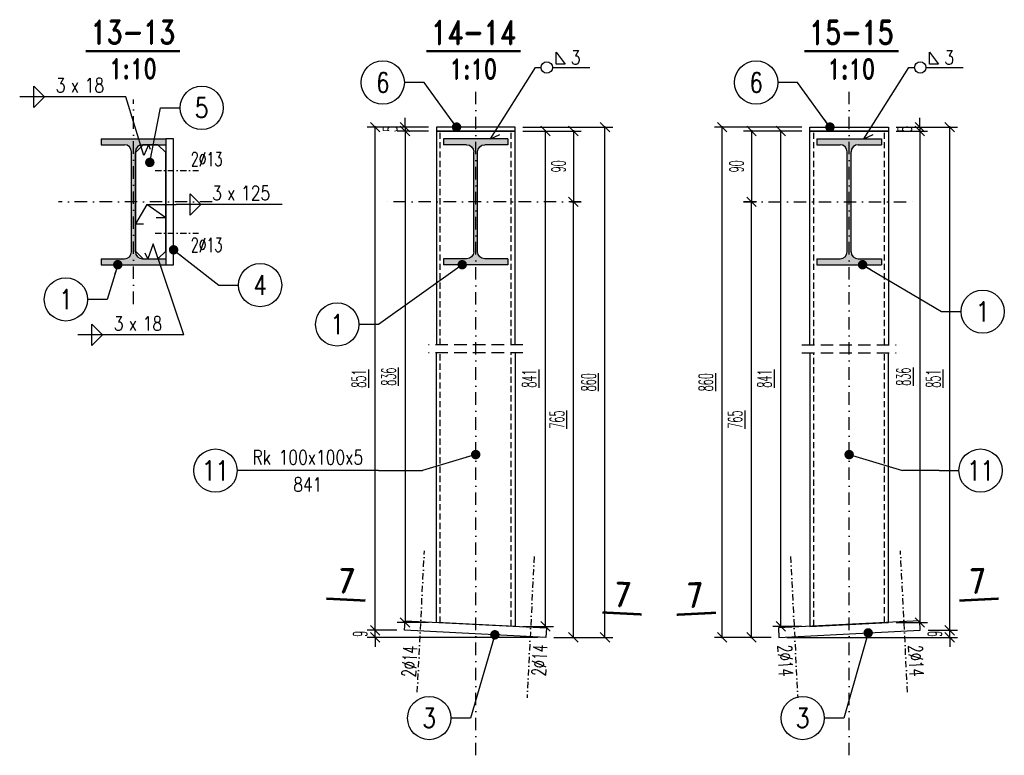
# Model space of a CAD drawing. Header units: millimetres. Extents: x -228255 to 14536, y -140109 to 119945.
# Tile 46 of 123: x -183292 to -182040, y 51579 to 52514. Entities that reach past the tile are written whole.
import ezdxf
from ezdxf.enums import TextEntityAlignment as Align

# ---------------------------------------------------------------- set-up
doc = ezdxf.new("R2010")
doc.units = ezdxf.units.MM
doc.header["$LTSCALE"] = 2.5
for name, pattern in [('DASHDOT', [25.4, 12.7, -6.35, 0, -6.35]), ('DASHDOT2', [12.7, 6.35, -3.175, 0, -3.175]), ('DASHED', [19.049999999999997, 12.7, -6.35]), ('DASHED2', [9.524999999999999, 6.35, -3.175])]:
    doc.linetypes.add(name, pattern=pattern)
for name, color, linetype in [('Gruba', 6, 'Continuous'), ('Opisy_stal', 7, 'Continuous'), ('Osie', 134, 'DASHDOT'), ('Osie_laczniki', 157, 'DASHDOT2'), ('Przerywana', 5, 'DASHED'), ('stal', 4, 'Continuous'), ('Stal_nw', 181, 'DASHED2'), ('Stal_przekroj', 1, 'Continuous'), ('Tekst', 31, 'Continuous'), ('Wymiary', 86, 'Continuous')]:
    doc.layers.add(name, color=color, linetype=linetype)
doc.styles.get("Standard").update_dxf_attribs({"font": 'romans.shx', "width": 0.65})
doc.styles.add('style1', font='romand.shx', dxfattribs={"width": 0.8})
doc.styles.add('style3', font='romans.shx', dxfattribs={"width": 0.5})
doc.dimstyles.new('Skala_10', dxfattribs={"dimtxt": 18, "dimasz": 12, "dimexe": 10, "dimexo": 10, "dimgap": 10, "dimtad": 1, "dimdec": 0, "dimdsep": 46, "dimtxsty": 'style3', "dimblk": 'OBLIQUE', "dimcen": 0, "dimdle": 1, "dimclrd": 256, "dimclre": 256, "dimclrt": 31, "dimadec": 1, "dimazin": 0, "dimtfac": 1, "dimtdec": 0, "dimtix": 1, "dimtmove": 2, "dimatfit": 0, "dimldrblk": 'DOT', "dimfxl": 1, "dimtolj": 1, "dimtzin": 0, "dimlwd": -1, "dimlwe": -1, "dimarcsym": 0})
doc.dimstyles.new('Skala_10$7', dxfattribs={"dimscale": 0, "dimtxt": 18, "dimasz": 12, "dimexe": 10, "dimexo": 15, "dimgap": 5, "dimtad": 1, "dimdec": 0, "dimrnd": 0.5, "dimzin": 9, "dimdsep": 46, "dimtxsty": 'Standard', "dimblk1": 'OBLIQUE', "dimblk2": 'OBLIQUE', "dimsah": 1, "dimcen": 10, "dimdle": 10, "dimclrt": 31, "dimadec": 0, "dimazin": 0, "dimtfac": 1, "dimtdec": 0, "dimtmove": 2, "dimatfit": 3, "dimldrblk": 'DOT', "dimfxl": 1, "dimtolj": 1, "dimtzin": 9, "dimarcsym": 0})

# ---------------------------------------------------------------- blocks, each defined once
blk = doc.blocks.new('I160PE')
for p, q in [((-41, 160), (41, 160)), ((-41, 160), (-41, 152.6)), ((-41, 152.6), (-11.5, 152.6)), ((11.5, 152.6), (41, 152.6)), ((41, 160), (41, 152.6)), ((-2.5, 16.4), (-2.5, 143.6)), ((2.5, 16.4), (2.5, 143.6)), ((-41, 7.4), (-11.5, 7.399999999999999)), ((-41, 7.4), (-41, 0)), ((-41, 0), (41, 0)), ((11.5, 7.399999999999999), (41, 7.4)), ((41, 7.4), (41, 0))]:
    blk.add_line(p, q)
for centre, start, end in [((-11.5, 143.6), 0, 90), ((11.5, 143.6), 90, 180), ((-11.5, 16.4), 270, 0), ((11.5, 16.4), 180, 270)]:
    blk.add_arc(centre, 9, start, end)
blk = doc.blocks.new('Pach_obwod_prawa')
at = {"color": 7}
for p, q in [((26.23679999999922, 4.320000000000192), (26.23679999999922, 19.44000000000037)), ((26.23679999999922, 19.44000000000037), (37.75680000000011, 4.320000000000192)), ((0, 2.842170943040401e-14), (7.200000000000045, 2.842170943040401e-14)), ((21.59999999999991, 2.842170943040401e-14), (69.11999999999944, 2.842170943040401e-14)), ((37.75680000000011, 4.320000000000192), (26.23679999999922, 4.320000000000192))]:
    blk.add_line(p, q, dxfattribs=at)
blk.add_circle((14.39999999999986, 2.842170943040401e-14), 7.2, dxfattribs=at)
at = {"color": 31, "width": 0.8}
blk.add_attdef('A', (44.95680000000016, 3.600000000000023), '', height=18, dxfattribs=at)
blk = doc.blocks.new('_Oblique')
at = {"color": 0, "linetype": 'ByBlock', "lineweight": -2}
blk.add_line((-0.5, -0.5), (0.5, 0.5), dxfattribs=at)
blk = doc.blocks.new('Elem_lewy')
at = {"color": 7}
blk.add_line((-2.273736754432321e-13, 5.684341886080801e-14), (-25.00000000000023, 8.526512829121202e-14), dxfattribs=at)
blk.add_circle((-52.50000000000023, 5.684341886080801e-14), 27.5, dxfattribs=at)
at = {"color": 31, "width": 0.8}
blk.add_attdef('22', text='', height=25, dxfattribs=at).set_placement((-52.50000000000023, 5.684341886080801e-14), align=Align.MIDDLE)
blk = doc.blocks.new('*D1341')
at = {"layer": 'Defpoints', "color": 0, "ltscale": 0.5, "transparency": 16777216}
for p in [(-182840.0989729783, 51737.58890692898), (-182802.6600740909, 51737.58890692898), (-182622.8846530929, 51728.60013587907)]:
    blk.add_point(p, dxfattribs=at)
at = {"layer": 'Wymiary', "ltscale": 0.5, "transparency": 16777216}
for p, q in [((-182840.0989729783, 51737.58890692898), (-182840.0989729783, 51749.58890692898)), ((-182812.6600740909, 51737.58890692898), (-182850.0989729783, 51737.58890692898)), ((-182840.0989729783, 51728.60013587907), (-182840.0989729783, 51737.58890692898)), ((-182632.8846530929, 51728.60013587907), (-182850.0989729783, 51728.60013587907)), ((-182840.0989729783, 51728.60013587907), (-182840.0989729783, 51716.60013587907))]:
    blk.add_line(p, q, dxfattribs=at)
at = {"layer": 'Wymiary', "ltscale": 0.5, "transparency": 16777216, "xscale": 12, "yscale": 12, "zscale": 12}
for p, rotation in [((-182840.0989729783, 51737.58890692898), 270), ((-182840.0989729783, 51728.60013587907), 90)]:
    blk.add_blockref('_Oblique', p, dxfattribs=dict(at, rotation=rotation))
at = {"layer": 'Wymiary', "color": 31, "ltscale": 0.5, "transparency": 16777216, "insert": (-182859.0989729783, 51733.094521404), "char_height": 18, "attachment_point": 5, "rotation": 90, "style": 'style3'}
blk.add_mtext('\\A1;9', dxfattribs=at)
blk = doc.blocks.new('_Dot')
at = {"color": 0, "linetype": 'ByBlock', "lineweight": -2}
blk.add_line((-0.5, 0), (-1, 0), dxfattribs=at)
at = {"color": 0, "linetype": 'ByBlock', "const_width": 0.5}
blk.add_lwpolyline([(-0.25, 0, 1), (0.25, 0, 1)], format="xyb", close=True, dxfattribs=at)
blk = doc.blocks.new('*D1342')
at = {"layer": 'Defpoints', "color": 0, "ltscale": 0.5, "transparency": 16777216}
for p in [(-182840.0989729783, 52377.57393499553), (-182762.1731121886, 52377.57393499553), (-182802.6600740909, 51737.58890692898)]:
    blk.add_point(p, dxfattribs=at)
at = {"layer": 'Wymiary', "ltscale": 0.5, "transparency": 16777216}
for p, q in [((-182772.1731121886, 52377.57393499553), (-182850.0989729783, 52377.57393499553)), ((-182840.0989729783, 51736.58890692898), (-182840.0989729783, 52378.57393499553)), ((-182812.6600740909, 51737.58890692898), (-182850.0989729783, 51737.58890692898))]:
    blk.add_line(p, q, dxfattribs=at)
at = {"layer": 'Wymiary', "ltscale": 0.5, "transparency": 16777216, "xscale": 12, "yscale": 12, "zscale": 12}
for p, rotation in [((-182840.0989729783, 52377.57393499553), 90), ((-182840.0989729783, 51737.58890692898), 270)]:
    blk.add_blockref('_Oblique', p, dxfattribs=dict(at, rotation=rotation))
at = {"layer": 'Wymiary', "color": 31, "ltscale": 0.5, "transparency": 16777216, "insert": (-182860.8989729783, 52057.58142096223), "char_height": 18, "attachment_point": 5, "rotation": 90, "style": 'style3'}
blk.add_mtext('\\A1;\\L851', dxfattribs=at)
blk = doc.blocks.new('*D1343')
at = {"layer": 'Defpoints', "color": 0, "ltscale": 0.5, "transparency": 16777216}
for p in [(-182762.1731121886, 52372.57393499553), (-182802.0527868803, 51747.57954947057), (-182762.1731121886, 51747.57954947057)]:
    blk.add_point(p, dxfattribs=at)
at = {"layer": 'Wymiary', "ltscale": 0.5, "transparency": 16777216}
for p, q in [((-182772.1731121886, 52372.57393499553), (-182812.0527868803, 52372.57393499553)), ((-182802.0527868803, 52373.57393499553), (-182802.0527868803, 51746.57954947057)), ((-182772.1731121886, 51747.57954947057), (-182812.0527868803, 51747.57954947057))]:
    blk.add_line(p, q, dxfattribs=at)
at = {"layer": 'Wymiary', "ltscale": 0.5, "transparency": 16777216, "xscale": 12, "yscale": 12, "zscale": 12}
for p, rotation in [((-182802.0527868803, 52372.57393499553), 90), ((-182802.0527868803, 51747.57954947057), 270)]:
    blk.add_blockref('_Oblique', p, dxfattribs=dict(at, rotation=rotation))
at = {"layer": 'Wymiary', "color": 31, "ltscale": 0.5, "transparency": 16777216, "insert": (-182822.8527868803, 52060.07674223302), "char_height": 18, "attachment_point": 5, "rotation": 90, "style": 'style3'}
blk.add_mtext('\\A1;\\L836', dxfattribs=at)
blk = doc.blocks.new('*D1344')
at = {"layer": 'Defpoints', "color": 0, "ltscale": 0.5, "transparency": 16777216}
for p in [(-182762.1731121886, 52377.57393499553), (-182802.0527868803, 52372.57393499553), (-182762.1731121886, 52372.57393499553)]:
    blk.add_point(p, dxfattribs=at)
at = {"layer": 'Wymiary', "ltscale": 0.5, "transparency": 16777216}
for p, q in [((-182802.0527868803, 52377.57393499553), (-182802.0527868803, 52389.57393499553)), ((-182772.1731121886, 52377.57393499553), (-182812.0527868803, 52377.57393499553)), ((-182802.0527868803, 52377.57393499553), (-182802.0527868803, 52372.57393499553)), ((-182772.1731121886, 52372.57393499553), (-182812.0527868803, 52372.57393499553)), ((-182802.0527868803, 52372.57393499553), (-182802.0527868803, 52360.57393499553))]:
    blk.add_line(p, q, dxfattribs=at)
at = {"layer": 'Wymiary', "ltscale": 0.5, "transparency": 16777216, "xscale": 12, "yscale": 12, "zscale": 12}
for p, rotation in [((-182802.0527868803, 52377.57393499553), 270), ((-182802.0527868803, 52372.57393499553), 90)]:
    blk.add_blockref('_Oblique', p, dxfattribs=dict(at, rotation=rotation))
at = {"layer": 'Wymiary', "color": 31, "ltscale": 0.5, "transparency": 16777216, "insert": (-182821.0527868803, 52375.0739349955), "char_height": 18, "attachment_point": 5, "rotation": 90, "style": 'style3'}
blk.add_mtext('\\A1;5', dxfattribs=at)
blk = doc.blocks.new('Op_el_lewy')
at = {"color": 7}
blk.add_line((0, 8.526512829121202e-14), (-180, 8.526512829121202e-14), dxfattribs=at)
blk.add_circle((-207.5, 8.526512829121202e-14), 27.5, dxfattribs=at)
at = {"color": 31, "width": 0.8}
for tag, p in [('ZK_120X120X5', (-90, 7.874999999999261)), ('1000', (-90, -26.64899999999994))]:
    blk.add_attdef(tag, text='', height=18, dxfattribs=at).set_placement(p, align=Align.CENTER)
blk.add_attdef('22', text='', height=25, dxfattribs=at).set_placement((-207.5, 8.526512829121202e-14), align=Align.MIDDLE)
blk = doc.blocks.new('*D1358')
at = {"layer": 'Defpoints', "color": 0, "ltscale": 0.5, "transparency": 16777216}
for p in [(-182662.1731121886, 52372.57393499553), (-182623.2458924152, 52372.57393499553), (-182662.1731121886, 51742.57954947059)]:
    blk.add_point(p, dxfattribs=at)
at = {"layer": 'Wymiary', "ltscale": 0.5, "transparency": 16777216}
for p, q in [((-182652.1731121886, 52372.57393499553), (-182613.2458924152, 52372.57393499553)), ((-182623.2458924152, 51741.57954947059), (-182623.2458924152, 52373.57393499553)), ((-182652.1731121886, 51742.57954947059), (-182613.2458924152, 51742.57954947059))]:
    blk.add_line(p, q, dxfattribs=at)
at = {"layer": 'Wymiary', "ltscale": 0.5, "transparency": 16777216, "xscale": 12, "yscale": 12, "zscale": 12}
for p, rotation in [((-182623.2458924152, 52372.57393499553), 90), ((-182623.2458924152, 51742.57954947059), 270)]:
    blk.add_blockref('_Oblique', p, dxfattribs=dict(at, rotation=rotation))
at = {"layer": 'Wymiary', "color": 31, "ltscale": 0.5, "transparency": 16777216, "insert": (-182644.0458924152, 52057.57674223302), "char_height": 18, "attachment_point": 5, "rotation": 90, "style": 'style3'}
blk.add_mtext('\\A1;\\L841', dxfattribs=at)
blk = doc.blocks.new('*D1359')
at = {"layer": 'Defpoints', "color": 0, "ltscale": 0.5, "transparency": 16777216}
for p in [(-182662.1731121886, 52377.57393499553), (-182547.723604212, 52377.57393499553), (-182622.8846530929, 51728.60013587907)]:
    blk.add_point(p, dxfattribs=at)
at = {"layer": 'Wymiary', "ltscale": 0.5, "transparency": 16777216}
for p, q in [((-182652.1731121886, 52377.57393499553), (-182537.723604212, 52377.57393499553)), ((-182547.723604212, 51727.60013587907), (-182547.723604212, 52378.57393499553)), ((-182612.8846530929, 51728.60013587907), (-182537.723604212, 51728.60013587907))]:
    blk.add_line(p, q, dxfattribs=at)
at = {"layer": 'Wymiary', "ltscale": 0.5, "transparency": 16777216, "xscale": 12, "yscale": 12, "zscale": 12}
for p, rotation in [((-182547.723604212, 52377.57393499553), 90), ((-182547.723604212, 51728.60013587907), 270)]:
    blk.add_blockref('_Oblique', p, dxfattribs=dict(at, rotation=rotation))
at = {"layer": 'Wymiary', "color": 31, "ltscale": 0.5, "transparency": 16777216, "insert": (-182568.523604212, 52053.08703543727), "char_height": 18, "attachment_point": 5, "rotation": 90, "style": 'style3'}
blk.add_mtext('\\A1;\\L860', dxfattribs=at)
blk = doc.blocks.new('*D1360')
at = {"layer": 'Defpoints', "color": 0, "ltscale": 0.5, "transparency": 16777216}
for p in [(-182601.4912748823, 52282.57393499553), (-182587.944508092, 52282.57393499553), (-182622.8846530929, 51728.60013587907)]:
    blk.add_point(p, dxfattribs=at)
at = {"layer": 'Wymiary', "ltscale": 0.5, "transparency": 16777216}
for p, q in [((-182591.4912748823, 52282.57393499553), (-182577.944508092, 52282.57393499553)), ((-182587.944508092, 51727.60013587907), (-182587.944508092, 52283.57393499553)), ((-182612.8846530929, 51728.60013587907), (-182577.944508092, 51728.60013587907))]:
    blk.add_line(p, q, dxfattribs=at)
at = {"layer": 'Wymiary', "ltscale": 0.5, "transparency": 16777216, "xscale": 12, "yscale": 12, "zscale": 12}
for p, rotation in [((-182587.944508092, 52282.57393499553), 90), ((-182587.944508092, 51728.60013587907), 270)]:
    blk.add_blockref('_Oblique', p, dxfattribs=dict(at, rotation=rotation))
at = {"layer": 'Wymiary', "color": 31, "ltscale": 0.5, "transparency": 16777216, "insert": (-182608.7445080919, 52005.58703543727), "char_height": 18, "attachment_point": 5, "rotation": 90, "style": 'style3'}
blk.add_mtext('\\A1;\\L765', dxfattribs=at)
blk = doc.blocks.new('*D1361')
at = {"layer": 'Defpoints', "color": 0, "ltscale": 0.5, "transparency": 16777216}
for p in [(-182662.1731121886, 52372.57393499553), (-182601.4912748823, 52282.57393499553), (-182587.944508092, 52282.57393499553)]:
    blk.add_point(p, dxfattribs=at)
at = {"layer": 'Wymiary', "ltscale": 0.5, "transparency": 16777216}
for p, q in [((-182652.1731121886, 52372.57393499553), (-182577.944508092, 52372.57393499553)), ((-182587.944508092, 52373.57393499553), (-182587.944508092, 52281.57393499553)), ((-182591.4912748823, 52282.57393499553), (-182577.944508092, 52282.57393499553))]:
    blk.add_line(p, q, dxfattribs=at)
at = {"layer": 'Wymiary', "ltscale": 0.5, "transparency": 16777216, "xscale": 12, "yscale": 12, "zscale": 12}
for p, rotation in [((-182587.944508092, 52372.57393499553), 90), ((-182587.944508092, 52282.57393499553), 270)]:
    blk.add_blockref('_Oblique', p, dxfattribs=dict(at, rotation=rotation))
at = {"layer": 'Wymiary', "color": 31, "ltscale": 0.5, "transparency": 16777216, "insert": (-182606.944508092, 52327.5739349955), "char_height": 18, "attachment_point": 5, "rotation": 90, "style": 'style3'}
blk.add_mtext('\\A1;90', dxfattribs=at)
blk = doc.blocks.new('*D1362')
at = {"layer": 'Defpoints', "color": 0, "ltscale": 0.5, "transparency": 16777216}
for p in [(-182146.6861502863, 51737.58890692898), (-182109.2472513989, 51737.58890692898), (-182326.4615712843, 51728.60013587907)]:
    blk.add_point(p, dxfattribs=at)
at = {"layer": 'Wymiary', "ltscale": 0.5, "transparency": 16777216}
for p, q in [((-182109.2472513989, 51737.58890692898), (-182109.2472513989, 51749.58890692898)), ((-182136.6861502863, 51737.58890692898), (-182099.2472513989, 51737.58890692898)), ((-182109.2472513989, 51728.60013587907), (-182109.2472513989, 51737.58890692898)), ((-182316.4615712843, 51728.60013587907), (-182099.2472513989, 51728.60013587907)), ((-182109.2472513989, 51728.60013587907), (-182109.2472513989, 51716.60013587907))]:
    blk.add_line(p, q, dxfattribs=at)
at = {"layer": 'Wymiary', "ltscale": 0.5, "transparency": 16777216, "xscale": 12, "yscale": 12, "zscale": 12}
for p, rotation in [((-182109.2472513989, 51737.58890692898), 270), ((-182109.2472513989, 51728.60013587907), 90)]:
    blk.add_blockref('_Oblique', p, dxfattribs=dict(at, rotation=rotation))
at = {"layer": 'Wymiary', "color": 31, "ltscale": 0.5, "transparency": 16777216, "insert": (-182128.2472513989, 51733.094521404), "char_height": 18, "attachment_point": 5, "rotation": 90, "style": 'style3'}
blk.add_mtext('\\A1;9', dxfattribs=at)
blk = doc.blocks.new('*D1363')
at = {"layer": 'Defpoints', "color": 0, "ltscale": 0.5, "transparency": 16777216}
for p in [(-182187.1731121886, 52377.57393499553), (-182109.2472513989, 52377.57393499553), (-182146.6861502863, 51737.58890692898)]:
    blk.add_point(p, dxfattribs=at)
at = {"layer": 'Wymiary', "ltscale": 0.5, "transparency": 16777216}
for p, q in [((-182177.1731121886, 52377.57393499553), (-182099.2472513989, 52377.57393499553)), ((-182109.2472513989, 51736.58890692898), (-182109.2472513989, 52378.57393499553)), ((-182136.6861502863, 51737.58890692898), (-182099.2472513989, 51737.58890692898))]:
    blk.add_line(p, q, dxfattribs=at)
at = {"layer": 'Wymiary', "ltscale": 0.5, "transparency": 16777216, "xscale": 12, "yscale": 12, "zscale": 12}
for p, rotation in [((-182109.2472513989, 52377.57393499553), 90), ((-182109.2472513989, 51737.58890692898), 270)]:
    blk.add_blockref('_Oblique', p, dxfattribs=dict(at, rotation=rotation))
at = {"layer": 'Wymiary', "color": 31, "ltscale": 0.5, "transparency": 16777216, "insert": (-182130.0472513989, 52057.58142096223), "char_height": 18, "attachment_point": 5, "rotation": 90, "style": 'style3'}
blk.add_mtext('\\A1;\\L851', dxfattribs=at)
blk = doc.blocks.new('*D1364')
at = {"layer": 'Defpoints', "color": 0, "ltscale": 0.5, "transparency": 16777216}
for p in [(-182187.1731121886, 52372.57393499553), (-182187.1731121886, 51747.57954947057), (-182147.2934374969, 51747.57954947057)]:
    blk.add_point(p, dxfattribs=at)
at = {"layer": 'Wymiary', "ltscale": 0.5, "transparency": 16777216}
for p, q in [((-182177.1731121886, 52372.57393499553), (-182137.2934374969, 52372.57393499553)), ((-182147.2934374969, 52373.57393499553), (-182147.2934374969, 51746.57954947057)), ((-182177.1731121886, 51747.57954947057), (-182137.2934374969, 51747.57954947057))]:
    blk.add_line(p, q, dxfattribs=at)
at = {"layer": 'Wymiary', "ltscale": 0.5, "transparency": 16777216, "xscale": 12, "yscale": 12, "zscale": 12}
for p, rotation in [((-182147.2934374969, 52372.57393499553), 90), ((-182147.2934374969, 51747.57954947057), 270)]:
    blk.add_blockref('_Oblique', p, dxfattribs=dict(at, rotation=rotation))
at = {"layer": 'Wymiary', "color": 31, "ltscale": 0.5, "transparency": 16777216, "insert": (-182168.0934374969, 52060.07674223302), "char_height": 18, "attachment_point": 5, "rotation": 90, "style": 'style3'}
blk.add_mtext('\\A1;\\L836', dxfattribs=at)
blk = doc.blocks.new('*D1365')
at = {"layer": 'Defpoints', "color": 0, "ltscale": 0.5, "transparency": 16777216}
for p in [(-182187.1731121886, 52377.57393499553), (-182187.1731121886, 52372.57393499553), (-182147.2934374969, 52372.57393499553)]:
    blk.add_point(p, dxfattribs=at)
at = {"layer": 'Wymiary', "ltscale": 0.5, "transparency": 16777216}
for p, q in [((-182147.2934374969, 52377.57393499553), (-182147.2934374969, 52389.57393499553)), ((-182177.1731121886, 52377.57393499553), (-182137.2934374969, 52377.57393499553)), ((-182147.2934374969, 52377.57393499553), (-182147.2934374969, 52372.57393499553)), ((-182177.1731121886, 52372.57393499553), (-182137.2934374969, 52372.57393499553)), ((-182147.2934374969, 52372.57393499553), (-182147.2934374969, 52360.57393499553))]:
    blk.add_line(p, q, dxfattribs=at)
at = {"layer": 'Wymiary', "ltscale": 0.5, "transparency": 16777216, "xscale": 12, "yscale": 12, "zscale": 12}
for p, rotation in [((-182147.2934374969, 52377.57393499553), 270), ((-182147.2934374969, 52372.57393499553), 90)]:
    blk.add_blockref('_Oblique', p, dxfattribs=dict(at, rotation=rotation))
at = {"layer": 'Wymiary', "color": 31, "ltscale": 0.5, "transparency": 16777216, "insert": (-182166.2934374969, 52375.0739349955), "char_height": 18, "attachment_point": 5, "rotation": 90, "style": 'style3'}
blk.add_mtext('\\A1;5', dxfattribs=at)
blk = doc.blocks.new('*D1366')
at = {"layer": 'Defpoints', "color": 0, "ltscale": 0.5, "transparency": 16777216}
for p in [(-182324.100331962, 52372.57393499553), (-182287.1731121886, 52372.57393499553), (-182287.1731121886, 51742.57954947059)]:
    blk.add_point(p, dxfattribs=at)
at = {"layer": 'Wymiary', "ltscale": 0.5, "transparency": 16777216}
for p, q in [((-182297.1731121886, 52372.57393499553), (-182334.100331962, 52372.57393499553)), ((-182324.100331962, 51741.57954947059), (-182324.100331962, 52373.57393499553)), ((-182297.1731121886, 51742.57954947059), (-182334.100331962, 51742.57954947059))]:
    blk.add_line(p, q, dxfattribs=at)
at = {"layer": 'Wymiary', "ltscale": 0.5, "transparency": 16777216, "xscale": 12, "yscale": 12, "zscale": 12}
for p, rotation in [((-182324.100331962, 52372.57393499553), 90), ((-182324.100331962, 51742.57954947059), 270)]:
    blk.add_blockref('_Oblique', p, dxfattribs=dict(at, rotation=rotation))
at = {"layer": 'Wymiary', "color": 31, "ltscale": 0.5, "transparency": 16777216, "insert": (-182344.900331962, 52057.57674223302), "char_height": 18, "attachment_point": 5, "rotation": 90, "style": 'style3'}
blk.add_mtext('\\A1;\\L841', dxfattribs=at)
blk = doc.blocks.new('*D1367')
at = {"layer": 'Defpoints', "color": 0, "ltscale": 0.5, "transparency": 16777216}
for p in [(-182398.6226201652, 52377.57393499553), (-182287.1731121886, 52377.57393499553), (-182326.4615712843, 51728.60013587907)]:
    blk.add_point(p, dxfattribs=at)
at = {"layer": 'Wymiary', "ltscale": 0.5, "transparency": 16777216}
for p, q in [((-182297.1731121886, 52377.57393499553), (-182408.6226201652, 52377.57393499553)), ((-182398.6226201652, 51727.60013587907), (-182398.6226201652, 52378.57393499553)), ((-182336.4615712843, 51728.60013587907), (-182408.6226201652, 51728.60013587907))]:
    blk.add_line(p, q, dxfattribs=at)
at = {"layer": 'Wymiary', "ltscale": 0.5, "transparency": 16777216, "xscale": 12, "yscale": 12, "zscale": 12}
for p, rotation in [((-182398.6226201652, 52377.57393499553), 90), ((-182398.6226201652, 51728.60013587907), 270)]:
    blk.add_blockref('_Oblique', p, dxfattribs=dict(at, rotation=rotation))
at = {"layer": 'Wymiary', "color": 31, "ltscale": 0.5, "transparency": 16777216, "insert": (-182419.4226201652, 52053.08703543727), "char_height": 18, "attachment_point": 5, "rotation": 90, "style": 'style3'}
blk.add_mtext('\\A1;\\L860', dxfattribs=at)
blk = doc.blocks.new('*D1368')
at = {"layer": 'Defpoints', "color": 0, "ltscale": 0.5, "transparency": 16777216}
for p in [(-182361.4017162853, 52282.57393499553), (-182344.8549494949, 52282.57393499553), (-182326.4615712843, 51728.60013587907)]:
    blk.add_point(p, dxfattribs=at)
at = {"layer": 'Wymiary', "ltscale": 0.5, "transparency": 16777216}
for p, q in [((-182354.8549494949, 52282.57393499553), (-182371.4017162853, 52282.57393499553)), ((-182361.4017162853, 51727.60013587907), (-182361.4017162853, 52283.57393499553)), ((-182336.4615712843, 51728.60013587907), (-182371.4017162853, 51728.60013587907))]:
    blk.add_line(p, q, dxfattribs=at)
at = {"layer": 'Wymiary', "ltscale": 0.5, "transparency": 16777216, "xscale": 12, "yscale": 12, "zscale": 12}
for p, rotation in [((-182361.4017162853, 52282.57393499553), 90), ((-182361.4017162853, 51728.60013587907), 270)]:
    blk.add_blockref('_Oblique', p, dxfattribs=dict(at, rotation=rotation))
at = {"layer": 'Wymiary', "color": 31, "ltscale": 0.5, "transparency": 16777216, "insert": (-182382.2017162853, 52005.58703543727), "char_height": 18, "attachment_point": 5, "rotation": 90, "style": 'style3'}
blk.add_mtext('\\A1;\\L765', dxfattribs=at)
blk = doc.blocks.new('*D1369')
at = {"layer": 'Defpoints', "color": 0, "ltscale": 0.5, "transparency": 16777216}
for p in [(-182287.1731121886, 52372.57393499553), (-182361.4017162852, 52282.57393499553), (-182344.8549494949, 52282.57393499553)]:
    blk.add_point(p, dxfattribs=at)
at = {"layer": 'Wymiary', "ltscale": 0.5, "transparency": 16777216}
for p, q in [((-182297.1731121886, 52372.57393499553), (-182371.4017162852, 52372.57393499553)), ((-182361.4017162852, 52373.57393499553), (-182361.4017162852, 52281.57393499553)), ((-182354.8549494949, 52282.57393499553), (-182371.4017162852, 52282.57393499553))]:
    blk.add_line(p, q, dxfattribs=at)
at = {"layer": 'Wymiary', "ltscale": 0.5, "transparency": 16777216, "xscale": 12, "yscale": 12, "zscale": 12}
for p, rotation in [((-182361.4017162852, 52372.57393499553), 90), ((-182361.4017162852, 52282.57393499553), 270)]:
    blk.add_blockref('_Oblique', p, dxfattribs=dict(at, rotation=rotation))
at = {"layer": 'Wymiary', "color": 31, "ltscale": 0.5, "transparency": 16777216, "insert": (-182380.4017162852, 52327.5739349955), "char_height": 18, "attachment_point": 5, "rotation": 90, "style": 'style3'}
blk.add_mtext('\\A1;90', dxfattribs=at)
blk = doc.blocks.new('Elem_prawy')
at = {"color": 7}
blk.add_line((0, -5.684341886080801e-14), (25, -2.842170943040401e-14), dxfattribs=at)
blk.add_circle((52.5, -5.684341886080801e-14), 27.5, dxfattribs=at)
at = {"color": 31, "width": 0.8}
blk.add_attdef('22', text='', height=25, dxfattribs=at).set_placement((52.5, -5.684341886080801e-14), align=Align.MIDDLE)
blk = doc.blocks.new('Pach_obustr_lewa')
at = {"color": 7}
for p, q in [((-116.9999999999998, -13.5), (-116.9999999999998, 13.5)), ((-116.9999999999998, 13.5), (-103.5000000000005, 1.591615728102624e-12)), ((0, 0), (-134.9999999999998, 0)), ((-116.9999999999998, -13.50000000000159), (-103.5000000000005, 7.958078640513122e-13))]:
    blk.add_line(p, q, dxfattribs=at)
at = {"color": 31, "width": 0.8}
blk.add_text('x', height=18, dxfattribs=at).set_placement((-70.04479752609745, 5.610461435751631))
blk.add_attdef('AA', text='', height=18, dxfattribs=at).set_placement((-76.7791431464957, 5.610461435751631), align=Align.RIGHT)
blk.add_attdef('LLLL', (-52.29250789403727, 5.610365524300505), '', height=18, dxfattribs=at)
blk = doc.blocks.new('Pach_obustr_prawa')
at = {"color": 7}
for p, q in [((17.99996777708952, -13.50001743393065), (17.99996777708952, 13.49998256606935)), ((17.99996777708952, 13.49998256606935), (31.49996777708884, -1.743392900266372e-05)), ((134.9999677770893, -1.743393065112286e-05), (-3.222291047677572e-05, -1.743393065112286e-05)), ((17.99996777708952, -13.5000174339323), (31.49996777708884, -1.7433929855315e-05))]:
    blk.add_line(p, q, dxfattribs=at)
at = {"color": 31, "width": 0.8}
blk.add_text('x', height=18, dxfattribs=at).set_placement((64.95517025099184, 5.610444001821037))
blk.add_attdef('AA', text='', height=18, dxfattribs=at).set_placement((58.2208246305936, 5.610444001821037), align=Align.RIGHT)
blk.add_attdef('LLLL', (82.70745988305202, 5.610348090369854), '', height=18, dxfattribs=at)

msp = doc.modelspace()

# ---------------------------------------------------------------- hatches: boundary and pattern name
at = {"layer": 'Stal_przekroj', "ltscale": 0.5}
h = msp.add_hatch(color=256, dxfattribs=at)
h.dxf.hatch_style = 1
h.paths.add_polyline_path([(-183106.4541101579, 52362.57393499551), (-183188.4541101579, 52362.57393499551), (-183188.4541101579, 52355.1739349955), (-183158.9541101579, 52355.1739349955, -0.4142135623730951), (-183149.9541101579, 52346.1739349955), (-183149.9541101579, 52218.97393499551, -0.4142135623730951), (-183158.9541101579, 52209.97393499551), (-183188.4541101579, 52209.97393499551), (-183188.4541101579, 52202.57393499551), (-183106.4541101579, 52202.57393499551), (-183106.4541101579, 52209.97393499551), (-183135.9541101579, 52209.97393499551, -0.4142135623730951), (-183144.9541101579, 52218.97393499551), (-183144.9541101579, 52346.1739349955, -0.4142135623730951), (-183135.9541101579, 52355.1739349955), (-183106.4541101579, 52355.1739349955)])
h = msp.add_hatch(color=256, dxfattribs=at)
h.dxf.hatch_style = 1
h.paths.add_polyline_path([(-182671.1731121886, 52209.97393499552), (-182700.6731121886, 52209.97393499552, -0.4142135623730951), (-182709.6731121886, 52218.97393499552), (-182709.6731121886, 52346.17393499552, -0.4142135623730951), (-182700.6731121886, 52355.17393499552), (-182671.1731121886, 52355.17393499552), (-182671.1731121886, 52362.57393499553), (-182753.1731121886, 52362.57393499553), (-182753.1731121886, 52355.17393499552), (-182723.6731121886, 52355.17393499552, -0.4142135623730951), (-182714.6731121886, 52346.17393499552), (-182714.6731121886, 52218.97393499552, -0.4142135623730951), (-182723.6731121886, 52209.97393499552), (-182753.1731121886, 52209.97393499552), (-182753.1731121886, 52202.57393499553), (-182671.1731121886, 52202.57393499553)])
h = msp.add_hatch(color=256, dxfattribs=at)
h.dxf.hatch_style = 1
h.paths.add_polyline_path([(-182278.1731121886, 52209.97393499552), (-182248.6731121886, 52209.97393499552, 0.4142135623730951), (-182239.6731121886, 52218.97393499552), (-182239.6731121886, 52346.17393499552, 0.4142135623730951), (-182248.6731121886, 52355.17393499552), (-182278.1731121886, 52355.17393499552), (-182278.1731121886, 52362.57393499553), (-182196.1731121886, 52362.57393499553), (-182196.1731121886, 52355.17393499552), (-182225.6731121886, 52355.17393499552, 0.4142135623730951), (-182234.6731121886, 52346.17393499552), (-182234.6731121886, 52218.97393499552, 0.4142135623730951), (-182225.6731121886, 52209.97393499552), (-182196.1731121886, 52209.97393499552), (-182196.1731121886, 52202.57393499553), (-182278.1731121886, 52202.57393499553)])

# ---------------------------------------------------------------- linework, layer by layer
at = {"layer": 'Gruba', "const_width": 3}
for points in [[(-183208.0727622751, 52474.28569151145), (-183088.0727622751, 52474.28569151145)], [(-182775.0598901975, 52474.0285261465), (-182655.0598901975, 52474.0285261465)], [(-182174.2863341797, 52474.0285261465), (-182294.2863341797, 52474.0285261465)], [(-182902.3123350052, 51777.84756649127), (-182852.3747180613, 51775.35068564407)], [(-182047.033889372, 51777.84756649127), (-182096.9715063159, 51775.35068564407)], [(-182550.9076378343, 51760.27733163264), (-182500.9700208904, 51757.78045078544)], [(-182406.584731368, 51759.87002439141), (-182456.5223483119, 51757.3731435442)]]:
    msp.add_lwpolyline(points, dxfattribs=at)
at = {"layer": 'Opisy_stal', "ltscale": 0.5}
for p, q in [((-182693.5302363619, 52362.57393499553), (-182636.1456633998, 52453.41794818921)), ((-182218.5302363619, 52362.57393499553), (-182161.1456633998, 52453.41794818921)), ((-183134.1199475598, 52341.669926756), (-183157.1828881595, 52416.15578435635)), ((-182693.5302363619, 52362.57393499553), (-182681.6479929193, 52368.30156299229)), ((-182218.5302363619, 52362.57393499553), (-182206.6479929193, 52368.30156299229)), ((-183128.5410311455, 52355.17393499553), (-183134.1199475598, 52341.669926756)), ((-183128.5410311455, 52355.17393499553), (-183126.079837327, 52349.53642481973)), ((-183130.333070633, 52279.13891166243), (-183144.9541101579, 52254.73711111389)), ((-183106.4541101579, 52262.05783504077), (-183130.333070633, 52279.13891166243)), ((-183130.333070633, 52279.13891166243), (-183093.2976201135, 52279.13889422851)), ((-183106.4541101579, 52262.05783504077), (-183118.4555812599, 52262.05783504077)), ((-183144.9541101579, 52254.73711111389), (-183134.8309240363, 52254.73711111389)), ((-183122.4736636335, 52229.02251243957), (-183129.109181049, 52209.97393499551)), ((-183083.4938456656, 52113.53141285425), (-183122.4736636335, 52229.02251243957)), ((-183129.109181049, 52209.97393499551), (-183132.6269758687, 52217.27752652)), ((-182835.7299020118, 51940.68667474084), (-182779.8528483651, 51940.68667474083)), ((-182122.5434024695, 51940.68667474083), (-182169.4933760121, 51940.68667474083))]:
    msp.add_line(p, q, dxfattribs=at)
at = {"layer": 'Osie', "ltscale": 0.5}
for p, q in [((-182712.1731121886, 51578.57954947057), (-182712.1731121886, 52425.26235509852)), ((-182237.1731121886, 51578.57954947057), (-182237.1731121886, 52425.26235509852)), ((-183147.4541101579, 52152.57393499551), (-183147.4541101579, 52412.57393499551)), ((-183047.2162172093, 52282.57393499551), (-183242.6920031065, 52282.57393499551)), ((-182577.944508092, 52282.57393499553), (-182832.2063810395, 52282.57393499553)), ((-182371.4017162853, 52282.57393499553), (-182153.3684474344, 52282.57393499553))]:
    msp.add_line(p, q, dxfattribs=at)
at = {"layer": 'Osie_laczniki', "ltscale": 0.5}
for p, q in [((-183119.8801990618, 52322.57393499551), (-183064.9169220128, 52322.57393499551)), ((-183119.8801990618, 52242.57393499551), (-183064.9169220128, 52242.57393499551)), ((-182786.467871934, 51658.68185768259), (-182777.4791008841, 51838.45727868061)), ((-182162.8783524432, 51658.68185768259), (-182171.8671234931, 51838.45727868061)), ((-182637.7660629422, 51831.47162678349), (-182646.7548339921, 51651.6962057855)), ((-182311.580161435, 51831.47162678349), (-182302.5913903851, 51651.6962057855))]:
    msp.add_line(p, q, dxfattribs=at)
at = {"layer": 'Przerywana', "ltscale": 0.5}
for p, q in [((-182652.1731121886, 52100.61211807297), (-182772.1731121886, 52100.61211807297)), ((-182297.1731121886, 52100.61211807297), (-182177.1731121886, 52100.61211807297)), ((-182652.1731121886, 52090.61211807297), (-182772.1731121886, 52090.61211807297)), ((-182297.1731121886, 52090.61211807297), (-182177.1731121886, 52090.61211807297))]:
    msp.add_line(p, q, dxfattribs=at)
at = {"layer": 'stal', "ltscale": 0.5}
for points in [[(-182762.1731121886, 52372.57393499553), (-182662.1731121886, 52372.57393499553), (-182662.1731121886, 52377.57393499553), (-182762.1731121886, 52377.57393499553)], [(-182187.1731121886, 52372.57393499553), (-182287.1731121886, 52372.57393499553), (-182287.1731121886, 52377.57393499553), (-182187.1731121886, 52377.57393499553)], [(-183106.4541101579, 52202.57393499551), (-183096.4541101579, 52202.57393499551), (-183096.4541101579, 52362.57393499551), (-183106.4541101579, 52362.57393499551)], [(-182622.8846530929, 51728.60013587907), (-182802.6600740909, 51737.58890692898), (-182802.0608226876, 51749.57393499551), (-182622.2854016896, 51740.58516394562)], [(-182326.4615712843, 51728.60013587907), (-182146.6861502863, 51737.58890692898), (-182147.2854016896, 51749.57393499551), (-182327.0608226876, 51740.58516394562)]]:
    msp.add_lwpolyline(points, close=True, dxfattribs=at)
for points in [[(-182662.1731121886, 52100.61211807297), (-182662.1731121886, 52372.57393499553), (-182762.1731121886, 52372.57393499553), (-182762.1731121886, 52100.61211807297)], [(-182287.1731121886, 52100.61211807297), (-182287.1731121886, 52372.57393499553), (-182187.1731121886, 52372.57393499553), (-182187.1731121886, 52100.61211807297)], [(-183106.4541101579, 52345.17393499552), (-183116.4541101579, 52355.17393499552), (-183134.9541101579, 52355.17393499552), (-183144.9541101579, 52345.17393499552), (-183144.9541101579, 52219.97393499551), (-183134.9541101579, 52209.97393499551), (-183116.4541101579, 52209.97393499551), (-183106.4541101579, 52219.97393499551), (-183106.4541101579, 52345.17393499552)], [(-182662.1731121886, 52090.61211807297), (-182662.1731121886, 51742.57954947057), (-182762.1731121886, 51747.57954947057), (-182762.1731121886, 52090.61211807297)], [(-182287.1731121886, 52090.61211807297), (-182287.1731121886, 51742.57954947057), (-182187.1731121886, 51747.57954947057), (-182187.1731121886, 52090.61211807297)]]:
    msp.add_lwpolyline(points, dxfattribs=at)
at = {"layer": 'Stal_nw', "ltscale": 0.5}
for p, q in [((-182757.1731121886, 52100.61211807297), (-182757.1731121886, 52372.57393499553)), ((-182667.1731121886, 52100.61211807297), (-182667.1731121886, 52372.57393499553)), ((-182282.1731121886, 52100.61211807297), (-182282.1731121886, 52372.57393499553)), ((-182192.1731121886, 52100.61211807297), (-182192.1731121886, 52372.57393499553)), ((-182757.1731121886, 51747.32954947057), (-182757.1731121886, 52090.61211807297)), ((-182667.1731121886, 51742.82954947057), (-182667.1731121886, 52090.61211807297)), ((-182282.1731121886, 51742.82954947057), (-182282.1731121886, 52090.61211807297)), ((-182192.1731121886, 51747.32954947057), (-182192.1731121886, 52090.61211807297))]:
    msp.add_line(p, q, dxfattribs=at)

# ---------------------------------------------------------------- block references
at = {"layer": 'Opisy_stal', "ltscale": 0.5}
for name, p, values in [('Pach_obwod_prawa', (-182636.1456633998, 52453.41794818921), {'A': '3'}), ('Pach_obwod_prawa', (-182161.1456633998, 52453.41794818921), {'A': '3'}), ('Elem_lewy', (-182777.9068386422, 52434.30259821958), {'22': '6'}), ('Elem_lewy', (-182302.9068386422, 52434.30259821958), {'22': '6'}), ('Pach_obustr_lewa', (-183157.1828881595, 52416.15578435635), {'LLLL': '18', 'AA': '3'}), ('Elem_prawy', (-183113.1796781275, 52402.10347855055), {'22': '5'}), ('Pach_obustr_prawa', (-183093.2975878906, 52279.13891166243), {'AA': '3', 'LLLL': '125'}), ('Elem_prawy', (-183038.8490997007, 52176.58262224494), {'22': '4'}), ('Elem_lewy', (-183180.9596074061, 52158.45995222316), {'22': '1'}), ('Elem_prawy', (-182119.7986662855, 52142.86071418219), {'22': '1'}), ('Elem_lewy', (-182835.817247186, 52126.60142110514), {'22': '1'}), ('Pach_obustr_lewa', (-183083.4169872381, 52113.28318492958), {'LLLL': '18', 'AA': '3'}), ('Op_el_lewy', (-182835.7299020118, 51940.68667474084), {'1000': '841', '22': '11', 'ZK_120X120X5': 'Rk 100x100x5'}), ('Elem_prawy', (-182122.5434024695, 51940.68667474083), {'22': '11'}), ('Elem_lewy', (-182718.816559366, 51625.95911482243), {'22': '3'}), ('Elem_lewy', (-182243.816559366, 51625.95911482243), {'22': '3'})]:
    msp.add_blockref(name, p, dxfattribs=at).add_auto_attribs(values)
at = {"layer": 'Stal_przekroj', "ltscale": 0.5}
for p in [(-183147.4541101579, 52202.57393499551), (-182237.1731121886, 52202.57393499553)]:
    msp.add_blockref('I160PE', p, dxfattribs=at)
at = {"layer": 'Stal_przekroj', "ltscale": 0.5, "xscale": -1}
msp.add_blockref('I160PE', (-182712.1731121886, 52202.57393499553), dxfattribs=at)

# ---------------------------------------------------------------- texts
at = {"layer": 'Gruba', "style": 'style1', "width": 0.8}
for s, p in [('13-13', (-183148.0727622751, 52474.28569151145)), ('14-14', (-182715.0598901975, 52474.0285261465)), ('15-15', (-182234.2863341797, 52474.0285261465))]:
    msp.add_text(s, height=30, dxfattribs=at).set_placement(p, align=Align.BOTTOM_CENTER)
for p in [(-183148.0727622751, 52464.28569151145), (-182715.0598901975, 52464.0285261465), (-182234.2863341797, 52464.0285261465)]:
    msp.add_text('1:10', height=25, dxfattribs=at).set_placement(p, align=Align.TOP_CENTER)
for rotation, p in [(357.1375947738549, (-182877.3435265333, 51776.59912606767)), (2.862405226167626, (-182072.0026978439, 51776.59912606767)), (357.1375947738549, (-182525.9388293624, 51759.02889120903)), (2.862405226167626, (-182431.5535398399, 51758.6215839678))]:
    msp.add_text('7', height=30, rotation=rotation, dxfattribs=at).set_placement(p, align=Align.BOTTOM_CENTER)
at = {"layer": 'Tekst', "ltscale": 0.5, "width": 0.65}
for p in [(-183074.5171625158, 52327.77465490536), (-183074.5171625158, 52218.72318351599)]:
    msp.add_text('2%%C13', height=18, dxfattribs=at).set_placement(p)
for rotation, p in [(87.13759477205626, (-182788.2332855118, 51677.58446534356)), (87.13759477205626, (-182623.0959307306, 51679.05203019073)), (272.8624052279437, (-182328.2756550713, 51718.54354741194)), (272.8624052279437, (-182162.161839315, 51718.37061733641))]:
    msp.add_text('2%%C14', height=18, rotation=rotation, dxfattribs=at).set_placement(p)

# ---------------------------------------------------------------- dimensions: what is measured, and where the dimension line sits
at = {"layer": 'Wymiary', "ltscale": 0.5}
for base, p1, p2, picture, middle in [((-182802.0527868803, 52372.57393499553), (-182762.1731121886, 52377.57393499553), (-182762.1731121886, 52372.57393499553), '*D1344', (-182821.0527868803, 52375.0739349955)), ((-182147.2934374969, 52372.57393499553), (-182187.1731121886, 52377.57393499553), (-182187.1731121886, 52372.57393499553), '*D1365', (-182166.2934374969, 52375.0739349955)), ((-182587.944508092, 52282.57393499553), (-182662.1731121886, 52372.57393499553), (-182601.4912748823, 52282.57393499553), '*D1361', (-182606.944508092, 52327.5739349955)), ((-182361.4017162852, 52282.57393499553), (-182287.1731121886, 52372.57393499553), (-182344.8549494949, 52282.57393499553), '*D1369', (-182380.4017162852, 52327.5739349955)), ((-182840.0989729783, 51737.58890692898), (-182622.8846530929, 51728.60013587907), (-182802.6600740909, 51737.58890692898), '*D1341', (-182859.0989729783, 51733.094521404)), ((-182109.2472513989, 51737.58890692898), (-182326.4615712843, 51728.60013587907), (-182146.6861502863, 51737.58890692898), '*D1362', (-182128.2472513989, 51733.094521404))]:
    dim = msp.add_linear_dim(base=base, p1=p1, p2=p2, angle=90, dimstyle='Skala_10', dxfattribs=at)
    dim.commit()
    dim.dimension.update_dxf_attribs({"geometry": picture, "text_midpoint": middle})
for base, p1, p2, text, picture, middle in [((-182840.0989729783, 52377.57393499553), (-182802.6600740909, 51737.58890692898), (-182762.1731121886, 52377.57393499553), '%%u851', '*D1342', (-182860.8989729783, 52057.58142096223)), ((-182802.0527868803, 51747.57954947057), (-182762.1731121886, 52372.57393499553), (-182762.1731121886, 51747.57954947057), '%%u836', '*D1343', (-182822.8527868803, 52060.07674223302)), ((-182547.723604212, 52377.57393499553), (-182622.8846530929, 51728.60013587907), (-182662.1731121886, 52377.57393499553), '%%u860', '*D1359', (-182568.523604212, 52053.08703543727)), ((-182623.2458924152, 52372.57393499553), (-182662.1731121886, 51742.57954947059), (-182662.1731121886, 52372.57393499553), '%%u841', '*D1358', (-182644.0458924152, 52057.57674223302)), ((-182398.6226201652, 52377.57393499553), (-182326.4615712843, 51728.60013587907), (-182287.1731121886, 52377.57393499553), '%%u860', '*D1367', (-182419.4226201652, 52053.08703543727)), ((-182324.100331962, 52372.57393499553), (-182287.1731121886, 51742.57954947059), (-182287.1731121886, 52372.57393499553), '%%u841', '*D1366', (-182344.900331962, 52057.57674223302)), ((-182109.2472513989, 52377.57393499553), (-182146.6861502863, 51737.58890692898), (-182187.1731121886, 52377.57393499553), '%%u851', '*D1363', (-182130.0472513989, 52057.58142096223)), ((-182147.2934374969, 51747.57954947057), (-182187.1731121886, 52372.57393499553), (-182187.1731121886, 51747.57954947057), '%%u836', '*D1364', (-182168.0934374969, 52060.07674223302)), ((-182587.944508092, 52282.57393499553), (-182622.8846530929, 51728.60013587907), (-182601.4912748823, 52282.57393499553), '%%u765', '*D1360', (-182608.7445080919, 52005.58703543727)), ((-182361.4017162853, 52282.57393499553), (-182326.4615712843, 51728.60013587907), (-182344.8549494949, 52282.57393499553), '%%u765', '*D1368', (-182382.2017162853, 52005.58703543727))]:
    dim = msp.add_linear_dim(base=base, p1=p1, p2=p2, angle=90, text=text, dimstyle='Skala_10', dxfattribs=at)
    dim.commit()
    dim.dimension.update_dxf_attribs({"geometry": picture, "text_midpoint": middle})

# ---------------------------------------------------------------- leaders
at = {"layer": 'Opisy_stal', "ltscale": 0.5}
for points, override in [([(-182736.5136454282, 52377.57393499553), (-182777.9068386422, 52434.30259821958)], {"dimscale": 1, "dimtad": 0}), ([(-182261.5136454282, 52377.57393499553), (-182302.9068386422, 52434.30259821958)], {"dimscale": 1, "dimtad": 0}), ([(-183126.6827075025, 52332.64976874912), (-183113.1796781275, 52402.10347855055)], {"dimscale": 1, "dimtad": 0}), ([(-183096.4541101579, 52221.49413707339), (-183038.8490997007, 52176.58262224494)], {"dimscale": 1, "dimtad": 0}), ([(-183167.454564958, 52202.57393499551), (-183180.9596074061, 52158.45995222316)], {"dimscale": 1, "dimtad": 0}), ([(-182729.3351660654, 52202.57393499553), (-182835.817247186, 52126.60142110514)], {"dimscale": 1, "dimgap": 9, "dimtad": 0}), ([(-182220.0110583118, 52202.57393499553), (-182119.7986662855, 52142.86071418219)], {"dimscale": 1, "dimgap": 9, "dimtad": 0}), ([(-182712.1731121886, 51961.05638179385), (-182779.8528483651, 51940.68667474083)], {"dimscale": 1, "dimtad": 0}), ([(-182237.1731121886, 51961.05638179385), (-182169.4933760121, 51940.68667474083)], {"dimscale": 1, "dimtad": 0}), ([(-182687.793848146, 51731.84559563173), (-182718.816559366, 51625.95911482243)], {"dimscale": 1, "dimtad": 0}), ([(-182212.9154404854, 51734.27744241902), (-182243.816559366, 51625.95911482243)], {"dimscale": 1, "dimtad": 0})]:
    msp.add_leader(points, dimstyle='Skala_10$7', override=override, dxfattribs=at)

doc.saveas('drawing.dxf')
